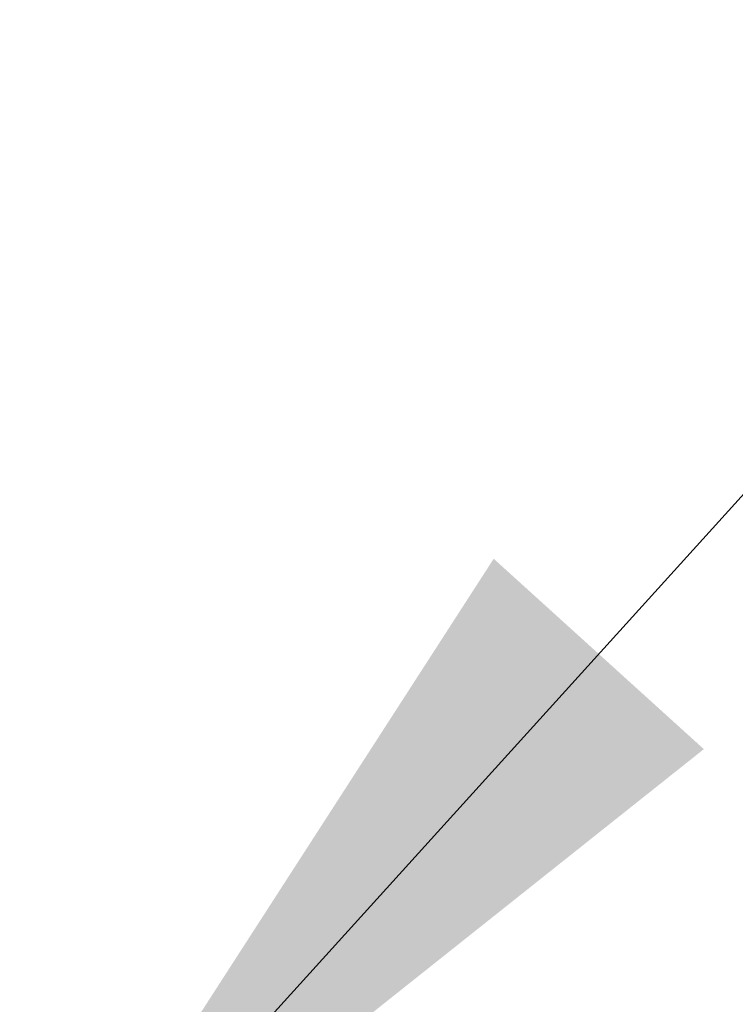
# Model space of a CAD drawing. Header units: inches. Extents: x 15 to 394, y 11 to 241.
# Tile 11 of 83: x 155.04 to 157, y 87.34 to 90.04. Entities that reach past the tile are written whole.
import ezdxf

# ---------------------------------------------------------------- set-up
doc = ezdxf.new("R2010")
doc.units = ezdxf.units.IN
doc.header["$LTSCALE"] = 24
doc.header["$MEASUREMENT"] = 0
doc.layers.get('0').update_dxf_attribs({"lineweight": 0})
doc.layers.add('Symbol (ANSI)', color=7, linetype='Continuous', lineweight=5)
doc.styles.add('ROMANS', font='tahoma.ttf')
doc.dimstyles.new('Default (ANSI)$7', dxfattribs={"dimscale": 24, "dimtxt": 0.07, "dimasz": 0.098425, "dimexe": 0.125, "dimexo": 0.0625, "dimgap": 0.031496, "dimtad": 0, "dimtih": 1, "dimtoh": 1, "dimrnd": 1e-08, "dimzin": 0, "dimdsep": 46, "dimtxsty": 'ROMANS', "dimblk": 'Filled-1', "dimcen": 0.09, "dimdle": 0.393701, "dimclrd": 256, "dimclre": 256, "dimclrt": 256, "dimadec": 0, "dimazin": 0, "dimtfac": 0.928571, "dimtofl": 0, "dimtmove": 0, "dimatfit": 3, "dimfxl": 0, "dimtolj": 1, "dimtzin": 0, "dimlwd": -1, "dimlwe": -1, "dimarcsym": 0})

# ---------------------------------------------------------------- blocks, each defined once
blk = doc.blocks.new('Filled-1')
at = {"color": 0}
for p, q in [((0, 0), (-1, 0.1786)), ((-1, 0.1786), (-1, -0.1786)), ((-1, 0), (0, 0)), ((-1, -0.1786), (0, 0))]:
    blk.add_line(p, q, dxfattribs=at)
at = {"color": 0, "flags": 128}
blk.add_lwpolyline([(-1, -0.1786), (0, 0)], dxfattribs=at)
at = {"color": 0}
blk.add_solid([(-1, -0.1786), (0, 0), (-1, 0.1786), (-1, -0.1786)], dxfattribs=at)

msp = doc.modelspace()

# ---------------------------------------------------------------- leaders
at = {"layer": 'Symbol (ANSI)'}
msp.add_leader([(155.0441, 86.5518), (158.2035, 90.0395), (160.5657, 90.0395)], dimstyle='Default (ANSI)$7', override={"dimtad": 0}, dxfattribs=at)

doc.saveas('drawing.dxf')
